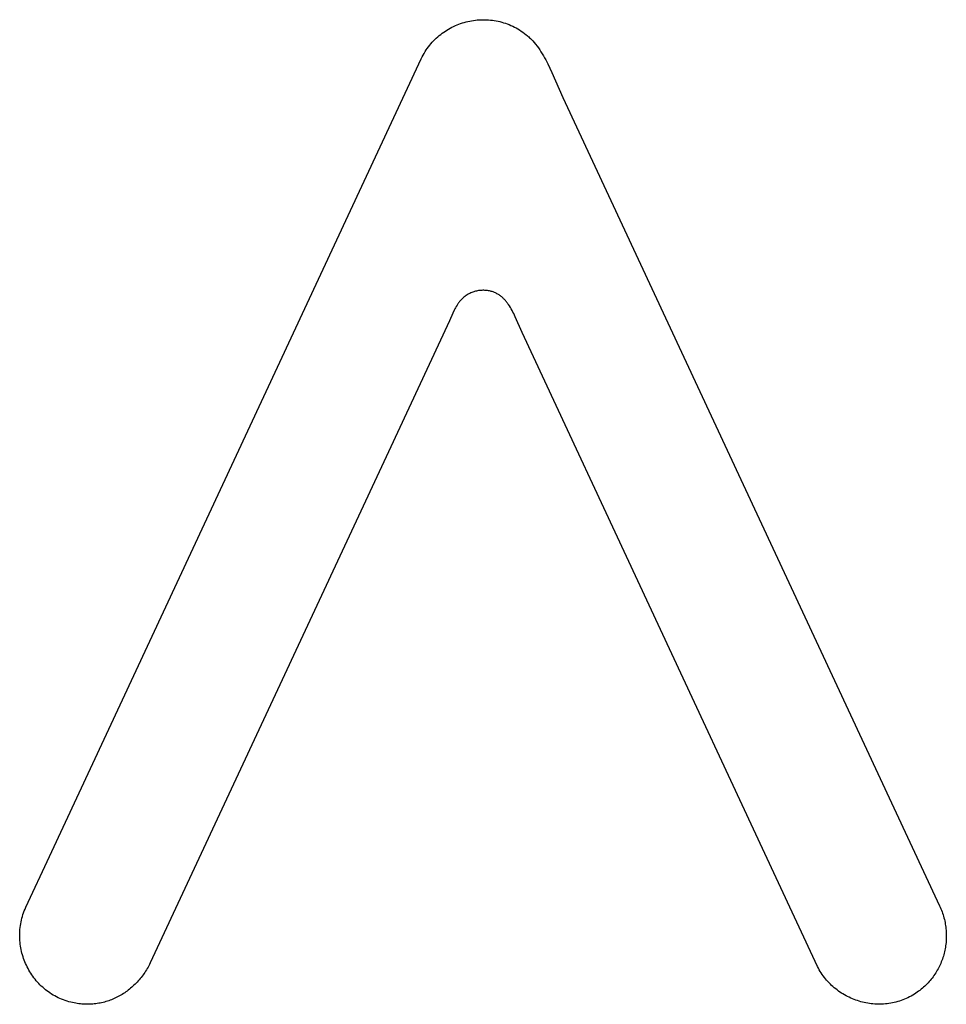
# Model space of a CAD drawing. Extents: x 11880 to 25577, y 6756 to 10446.
# Tile 29 of 87: x 20319 to 20335, y 7387 to 7403. Entities that reach past the tile are written whole.
import ezdxf

# ---------------------------------------------------------------- set-up
doc = ezdxf.new("R2010")
doc.units = 0
doc.header["$MEASUREMENT"] = 0
doc.layers.add('HAIRLINE', color=178, linetype='CONTINUOUS')

msp = doc.modelspace()

# ---------------------------------------------------------------- linework, layer by layer
at = {"layer": 'HAIRLINE'}
for p, q in [((20319.8861794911, 7389.515558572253, 1383.947661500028), (20325.97039124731, 7402.56296966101, 1383.947661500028)), ((20319.49910065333, 7388.685453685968, 1383.947661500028), (20319.8861794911, 7389.515558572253, 1383.947661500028))]:
    msp.add_line(p, q, dxfattribs=at)
for points in [[(20325.97039124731, 7402.56296966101), (20325.98500920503, 7402.593117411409), (20326.00042002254, 7402.622595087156), (20326.01660410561, 7402.651398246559), (20326.03354185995, 7402.679522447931), (20326.05121369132, 7402.706963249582), (20326.06960000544, 7402.733716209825), (20326.08868120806, 7402.759776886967), (20326.10843770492, 7402.785140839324), (20326.12884990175, 7402.809803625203), (20326.1498982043, 7402.833760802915), (20326.17156301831, 7402.857007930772), (20326.19382474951, 7402.879540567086), (20326.21666380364, 7402.901354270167), (20326.24006058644, 7402.922444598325), (20326.26399550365, 7402.942807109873), (20326.28844896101, 7402.962437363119), (20326.31340136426, 7402.981330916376), (20326.33883311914, 7402.999483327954), (20326.36472463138, 7403.016890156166), (20326.39105630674, 7403.033546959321), (20326.41780855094, 7403.04944929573), (20326.44496176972, 7403.064592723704), (20326.47249636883, 7403.078972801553), (20326.500392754, 7403.09258508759), (20326.52863133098, 7403.105425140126), (20326.55719250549, 7403.11748851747), (20326.58605668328, 7403.128770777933), (20326.61520427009, 7403.139267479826), (20326.64461567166, 7403.148974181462), (20326.67427129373, 7403.157886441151), (20326.70415154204, 7403.165999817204), (20326.73423682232, 7403.173309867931), (20326.76450754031, 7403.179812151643), (20326.79494410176, 7403.185502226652), (20326.82552691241, 7403.190375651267), (20326.85623637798, 7403.194427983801), (20326.88705290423, 7403.197654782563), (20326.91795689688, 7403.200051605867), (20326.94892876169, 7403.201614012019), (20326.97994890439, 7403.202337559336), (20327.01099773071, 7403.202217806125), (20327.0420556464, 7403.201250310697), (20327.07310305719, 7403.199430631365), (20327.10412036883, 7403.196754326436), (20327.13508798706, 7403.193216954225), (20327.1659863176, 7403.188814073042), (20327.19679576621, 7403.183541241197), (20327.22749673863, 7403.177394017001), (20327.25806964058, 7403.170367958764), (20327.28849487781, 7403.1624586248), (20327.31875285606, 7403.153661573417), (20327.34882398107, 7403.143972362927), (20327.37868865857, 7403.133386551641), (20327.40832729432, 7403.121899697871), (20327.43772029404, 7403.109507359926), (20327.46684806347, 7403.096205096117), (20327.49569100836, 7403.081988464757), (20327.52422953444, 7403.066853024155), (20327.55244404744, 7403.050794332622), (20327.58031495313, 7403.033807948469), (20327.60782265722, 7403.015889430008), (20327.63494756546, 7402.997034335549), (20327.66167008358, 7402.977238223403), (20327.68797061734, 7402.956496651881), (20327.70203100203, 7402.944823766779), (20327.71585613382, 7402.932874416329), (20327.72945023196, 7402.920655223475), (20327.74281751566, 7402.908172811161), (20327.75596220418, 7402.895433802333), (20327.76888851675, 7402.882444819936), (20327.794102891, 7402.855743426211), (20327.8184943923, 7402.828121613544), (20327.84209677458, 7402.799632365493), (20327.86494379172, 7402.770328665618), (20327.88706919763, 7402.740263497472), (20327.90850674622, 7402.709489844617), (20327.92929019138, 7402.678060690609), (20327.94945328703, 7402.646029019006), (20327.96902978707, 7402.613447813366), (20327.98805344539, 7402.580370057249), (20328.0065580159, 7402.546848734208), (20328.04214490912, 7402.478687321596), (20328.07606049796, 7402.409387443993), (20328.10857481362, 7402.339372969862), (20328.28935572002, 7401.928016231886), (20334.45246252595, 7388.711625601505)], [(20331.77932376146, 7389.166030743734), (20327.62035983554, 7398.085106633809), (20327.50788317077, 7398.342804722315), (20327.48307395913, 7398.39521249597), (20327.470090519, 7398.421055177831), (20327.45666178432, 7398.446560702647), (20327.44274320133, 7398.471656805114), (20327.42829021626, 7398.496271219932), (20327.41325827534, 7398.5203316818), (20327.39760282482, 7398.543765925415), (20327.38952736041, 7398.555225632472), (20327.38127931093, 7398.566501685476), (20327.37285310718, 7398.577585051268), (20327.36424317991, 7398.588466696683), (20327.35544395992, 7398.599137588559), (20327.34644987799, 7398.609588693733), (20327.3372553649, 7398.619810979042), (20327.32785485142, 7398.629795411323), (20327.31824276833, 7398.639532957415), (20327.30841354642, 7398.649014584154), (20327.29836161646, 7398.658231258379), (20327.28808140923, 7398.667173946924), (20327.27756735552, 7398.675833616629), (20327.26681388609, 7398.68420123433), (20327.25581543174, 7398.692267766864), (20327.24456642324, 7398.700024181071), (20327.23306129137, 7398.707461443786), (20327.22129446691, 7398.714570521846), (20327.20926038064, 7398.721342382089), (20327.19695346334, 7398.727767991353), (20327.18436814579, 7398.733838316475), (20327.17149885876, 7398.739544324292), (20327.15834003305, 7398.74487698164), (20327.14488609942, 7398.749827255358), (20327.13113148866, 7398.754386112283), (20327.11707063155, 7398.758544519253), (20327.10269795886, 7398.762293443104), (20327.08800790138, 7398.765623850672), (20327.07253274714, 7398.768668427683), (20327.05684423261, 7398.77124239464), (20327.04096278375, 7398.773330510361), (20327.02491007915, 7398.774918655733), (20327.0087089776, 7398.775993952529), (20326.9923834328, 7398.776544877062), (20326.97595839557, 7398.776561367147), (20326.95945970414, 7398.776034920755), (20326.94291396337, 7398.774958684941), (20326.92634841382, 7398.77332753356), (20326.90979079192, 7398.771138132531), (20326.89326918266, 7398.768388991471), (20326.87681186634, 7398.765080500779), (20326.86044716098, 7398.761214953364), (20326.84420326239, 7398.756796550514), (20326.82810808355, 7398.751831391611), (20326.81218909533, 7398.74632744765), (20326.79647317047, 7398.740294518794), (20326.7809864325, 7398.733744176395), (20326.7657541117, 7398.726689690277), (20326.75080040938, 7398.719145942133), (20326.73614837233, 7398.711129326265), (20326.7218197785, 7398.702657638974), (20326.7078350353, 7398.693749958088), (20326.69421309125, 7398.684426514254), (20326.68097136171, 7398.674708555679), (20326.66812566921, 7398.664618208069), (20326.65569019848, 7398.654178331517), (20326.6436774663, 7398.643412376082), (20326.63209830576, 7398.632344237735), (20326.62096186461, 7398.620998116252), (20326.61027561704, 7398.609398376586), (20326.6027450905, 7398.600595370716), (20326.59542109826, 7398.591582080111), (20326.58829570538, 7398.58236907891), (20326.58136097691, 7398.572966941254), (20326.57460897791, 7398.563386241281), (20326.56803177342, 7398.55363755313), (20326.56162142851, 7398.543731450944), (20326.55537000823, 7398.533678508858), (20326.54331220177, 7398.513174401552), (20326.53179487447, 7398.492209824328), (20326.52075454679, 7398.470869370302), (20326.51012773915, 7398.449237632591), (20326.48986076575, 7398.405438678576), (20326.43238245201, 7398.275848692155), (20325.43491006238, 7396.136673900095)], [(20325.43491006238, 7396.136673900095), (20321.53593945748, 7387.776154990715), (20321.5243205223, 7387.753019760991), (20321.51229670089, 7387.730190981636), (20321.49987362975, 7387.707674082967), (20321.48705694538, 7387.6854744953), (20321.47385228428, 7387.663597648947), (20321.46026528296, 7387.642048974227), (20321.44630157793, 7387.620833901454), (20321.43196680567, 7387.599957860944), (20321.4172666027, 7387.579426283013), (20321.40220660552, 7387.559244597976), (20321.38679245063, 7387.539418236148), (20321.37102977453, 7387.519952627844), (20321.35492421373, 7387.500853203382), (20321.33848140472, 7387.482125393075), (20321.32170698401, 7387.463774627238), (20321.30460658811, 7387.445806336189), (20321.28718585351, 7387.428225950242), (20321.26945041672, 7387.411038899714), (20321.25140591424, 7387.394250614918), (20321.23305798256, 7387.377866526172), (20321.21441225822, 7387.361892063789), (20321.19547437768, 7387.346332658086), (20321.17624997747, 7387.331193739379), (20321.15674469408, 7387.316480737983), (20321.13696416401, 7387.302199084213), (20321.11691402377, 7387.288354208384), (20321.09659990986, 7387.274951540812), (20321.07602745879, 7387.261996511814), (20321.05520230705, 7387.249494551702), (20321.03413009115, 7387.237451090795), (20321.01281644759, 7387.225871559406), (20320.99126701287, 7387.214761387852), (20320.9694874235, 7387.204126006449), (20320.94748331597, 7387.193970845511), (20320.9252603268, 7387.184301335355), (20320.90282409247, 7387.175122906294), (20320.88018024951, 7387.166440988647), (20320.85733443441, 7387.158261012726), (20320.83429228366, 7387.150588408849), (20320.81105943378, 7387.143428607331), (20320.78764152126, 7387.136787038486), (20320.76404418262, 7387.130669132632), (20320.74027305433, 7387.12508032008), (20320.71633377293, 7387.12002603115), (20320.6922319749, 7387.115511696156), (20320.66797329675, 7387.111542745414), (20320.64356337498, 7387.108124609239), (20320.61900784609, 7387.105262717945), (20320.59431234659, 7387.102962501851), (20320.56948251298, 7387.10122939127), (20320.54452398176, 7387.100068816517), (20320.51944238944, 7387.099486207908), (20320.49424337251, 7387.099486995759), (20320.46893256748, 7387.100076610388), (20320.44351561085, 7387.101260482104), (20320.41799813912, 7387.10304404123), (20320.3923857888, 7387.105432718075), (20320.36668419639, 7387.108431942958), (20320.34089899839, 7387.112047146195), (20320.31503583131, 7387.116283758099), (20320.28910033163, 7387.121147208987), (20320.26309813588, 7387.126642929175), (20320.23703488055, 7387.132776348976), (20320.20574282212, 7387.141015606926), (20320.17492768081, 7387.150111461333), (20320.14459673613, 7387.160047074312), (20320.11475726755, 7387.170805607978), (20320.08541655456, 7387.182370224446), (20320.05658187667, 7387.194724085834), (20320.02826051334, 7387.207850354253), (20320.00045974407, 7387.221732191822), (20319.97318684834, 7387.236352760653), (20319.94644910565, 7387.251695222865), (20319.92025379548, 7387.267742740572), (20319.89460819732, 7387.284478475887), (20319.86951959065, 7387.301885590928), (20319.84499525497, 7387.319947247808), (20319.82104246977, 7387.338646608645), (20319.79766851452, 7387.357966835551), (20319.77488066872, 7387.377891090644), (20319.75268621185, 7387.398402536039), (20319.7310924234, 7387.419484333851), (20319.71010658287, 7387.441119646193), (20319.68973596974, 7387.463291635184), (20319.66998786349, 7387.485983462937), (20319.65086954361, 7387.509178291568), (20319.63238828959, 7387.532859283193), (20319.61455138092, 7387.557009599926), (20319.59736609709, 7387.581612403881), (20319.58083971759, 7387.606650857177), (20319.56497952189, 7387.632108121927), (20319.54979278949, 7387.657967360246), (20319.53528679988, 7387.684211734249), (20319.52146883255, 7387.710824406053), (20319.50834616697, 7387.737788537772), (20319.49592608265, 7387.765087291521), (20319.48421585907, 7387.792703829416), (20319.47322277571, 7387.820621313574), (20319.46295411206, 7387.848822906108), (20319.45341714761, 7387.877291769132), (20319.44461916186, 7387.906011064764), (20319.43656743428, 7387.93496395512), (20319.42926924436, 7387.964133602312), (20319.42273187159, 7387.993503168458), (20319.41696259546, 7388.023055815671), (20319.41196869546, 7388.052774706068), (20319.40775745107, 7388.082643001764), (20319.40433614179, 7388.112643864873), (20319.40171204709, 7388.142760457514), (20319.39989244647, 7388.172975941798), (20319.39888461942, 7388.203273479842), (20319.39869584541, 7388.233636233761), (20319.39933340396, 7388.264047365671), (20319.40080457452, 7388.294490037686), (20319.4031166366, 7388.324947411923), (20319.40627686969, 7388.355402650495), (20319.41029255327, 7388.38583891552), (20319.41517096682, 7388.416239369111), (20319.42091938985, 7388.446587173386), (20319.42754510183, 7388.476865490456), (20319.43505538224, 7388.507057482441), (20319.44345751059, 7388.537146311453), (20319.45275876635, 7388.567115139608), (20319.46296642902, 7388.596947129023), (20319.47408777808, 7388.62662544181), (20319.48613009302, 7388.656133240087), (20319.49910065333, 7388.685453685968)], [(20334.45246252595, 7388.711625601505), (20334.46350104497, 7388.687232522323), (20334.47394850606, 7388.662705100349), (20334.48380669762, 7388.638052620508), (20334.49307740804, 7388.613284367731), (20334.50176242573, 7388.588409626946), (20334.50986353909, 7388.563437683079), (20334.51738253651, 7388.538377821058), (20334.52432120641, 7388.513239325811), (20334.53068133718, 7388.488031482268), (20334.53646471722, 7388.462763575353), (20334.54167313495, 7388.437444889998), (20334.54630837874, 7388.412084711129), (20334.55037223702, 7388.386692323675), (20334.55386649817, 7388.361277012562), (20334.5567929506, 7388.335848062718), (20334.55915338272, 7388.310414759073), (20334.56094958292, 7388.284986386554), (20334.56218333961, 7388.259572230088), (20334.56285644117, 7388.234181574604), (20334.56297067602, 7388.20882370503), (20334.56252783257, 7388.183507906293), (20334.5615296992, 7388.158243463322), (20334.55997806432, 7388.133039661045), (20334.55787471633, 7388.107905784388), (20334.55522144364, 7388.082851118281), (20334.55202003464, 7388.05788494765), (20334.54827227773, 7388.033016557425), (20334.54397996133, 7388.008255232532), (20334.53914487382, 7387.983610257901), (20334.53376880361, 7387.959090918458), (20334.5278535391, 7387.934706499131), (20334.52140086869, 7387.910466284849), (20334.51441258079, 7387.88637956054), (20334.50689046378, 7387.862455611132), (20334.49883630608, 7387.838703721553), (20334.4902518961, 7387.815133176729), (20334.48113902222, 7387.791753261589), (20334.47149947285, 7387.768573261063), (20334.46133503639, 7387.745602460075), (20334.45064750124, 7387.722850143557), (20334.4394386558, 7387.700325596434), (20334.42771028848, 7387.678038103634), (20334.41546418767, 7387.655996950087), (20334.40270214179, 7387.634211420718), (20334.38942593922, 7387.612690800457), (20334.37563736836, 7387.591444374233), (20334.36133821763, 7387.570481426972), (20334.34653027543, 7387.549811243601), (20334.33121533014, 7387.52944310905), (20334.31539517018, 7387.509386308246), (20334.29907158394, 7387.489650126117), (20334.28224635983, 7387.470243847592), (20334.26492128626, 7387.451176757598), (20334.24709815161, 7387.432458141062), (20334.22877874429, 7387.414097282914), (20334.20996485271, 7387.396103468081), (20334.19065826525, 7387.37848598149), (20334.17086077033, 7387.361254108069), (20334.15057415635, 7387.344417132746), (20334.1298002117, 7387.327984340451), (20334.1085407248, 7387.31196501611), (20334.08679748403, 7387.29636844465), (20334.0645722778, 7387.281203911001), (20334.04186689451, 7387.266480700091), (20334.0154860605, 7387.250334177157), (20333.98882238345, 7387.235050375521), (20333.96189166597, 7387.220623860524), (20333.93470971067, 7387.207049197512), (20333.90729232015, 7387.194320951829), (20333.87965529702, 7387.182433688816), (20333.85181444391, 7387.17138197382), (20333.82378556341, 7387.161160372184), (20333.79558445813, 7387.151763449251), (20333.76722693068, 7387.143185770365), (20333.73872878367, 7387.135421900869), (20333.7101058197, 7387.128466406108), (20333.6813738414, 7387.122313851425), (20333.65254865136, 7387.116958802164), (20333.62364605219, 7387.112395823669), (20333.59468184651, 7387.108619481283), (20333.56567183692, 7387.105624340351), (20333.53663182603, 7387.103404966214), (20333.50757761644, 7387.10195592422), (20333.47852501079, 7387.101271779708), (20333.44948981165, 7387.101347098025), (20333.42048782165, 7387.102176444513), (20333.3915348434, 7387.103754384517), (20333.3626466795, 7387.10607548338), (20333.33383913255, 7387.109134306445), (20333.30512800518, 7387.112925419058), (20333.2765291, 7387.117443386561), (20333.24805821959, 7387.122682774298), (20333.21973116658, 7387.128638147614), (20333.19156374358, 7387.13530407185), (20333.1635717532, 7387.142675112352), (20333.13577099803, 7387.150745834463), (20333.1081772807, 7387.159510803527), (20333.08080640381, 7387.168964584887), (20333.05367416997, 7387.179101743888), (20333.02679638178, 7387.189916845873), (20333.00018884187, 7387.201404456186), (20332.97386735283, 7387.213559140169), (20332.94784771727, 7387.226375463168), (20332.9221457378, 7387.239847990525), (20332.89677721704, 7387.253971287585), (20332.87175795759, 7387.268739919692), (20332.84710376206, 7387.28414845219), (20332.82283043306, 7387.30019145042), (20332.79895377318, 7387.316863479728), (20332.77548958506, 7387.334159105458), (20332.75245367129, 7387.352072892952), (20332.72986183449, 7387.370599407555), (20332.70772987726, 7387.389733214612), (20332.6860736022, 7387.409468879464), (20332.66490881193, 7387.429800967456), (20332.64425130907, 7387.450724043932), (20332.62411689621, 7387.472232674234), (20332.60452137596, 7387.494321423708), (20332.58548055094, 7387.516984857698), (20332.56701022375, 7387.540217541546), (20332.549126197, 7387.564014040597), (20332.5318442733, 7387.588368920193), (20332.51518025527, 7387.613276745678), (20332.4991499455, 7387.638732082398), (20332.48376914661, 7387.664729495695), (20332.4690536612, 7387.691263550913), (20332.45501929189, 7387.718328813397), (20331.77932376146, 7389.166030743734)]]:
    msp.add_lwpolyline(points, dxfattribs=at)

doc.saveas('drawing.dxf')
